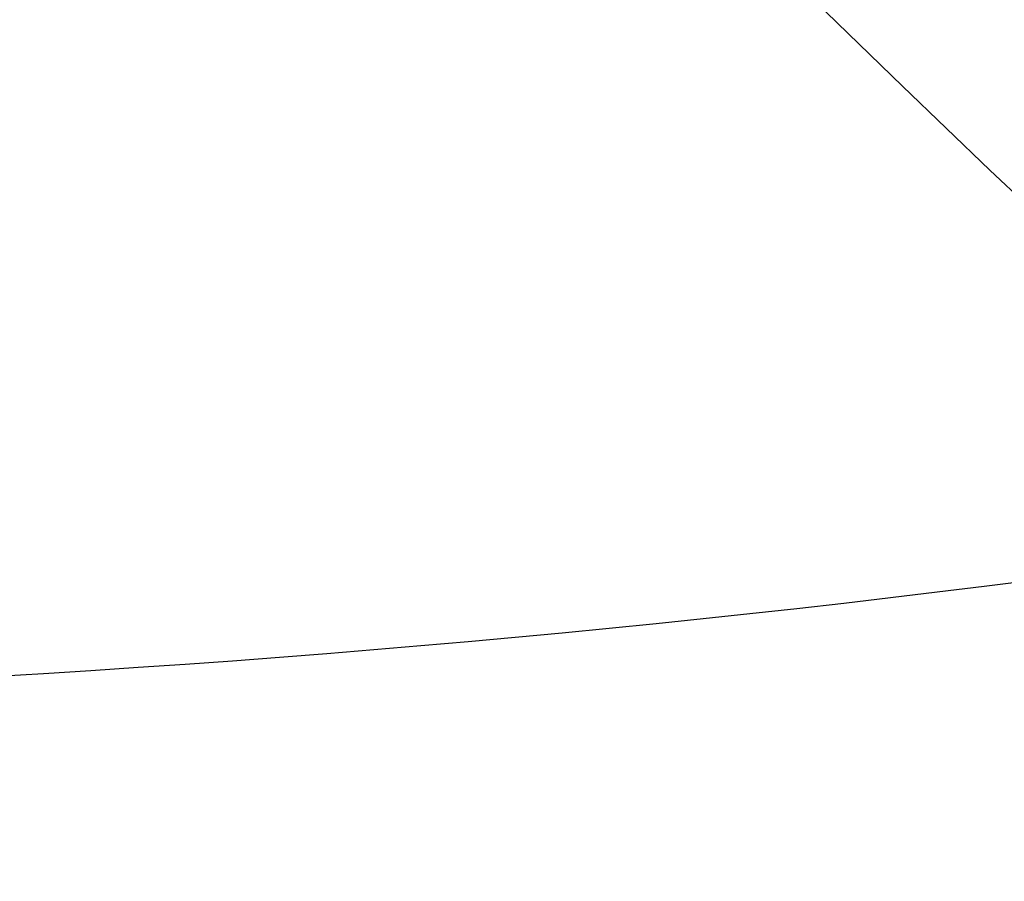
# Model space of a CAD drawing. Header units: millimetres. Extents: x -182 to 205, y -104 to 98.
# Tile 235 of 256: x -128.53 to -126.39, y -70.68 to -68.8. Entities that reach past the tile are written whole.
import ezdxf

# ---------------------------------------------------------------- set-up
doc = ezdxf.new("R2010")
doc.units = ezdxf.units.MM
doc.layers.add('Guastalla 23', color=18, linetype='Continuous', true_color=0x000000)

msp = doc.modelspace()

# ---------------------------------------------------------------- linework, layer by layer
at = {"layer": 'Guastalla 23'}
for points, knots in [([(-125.0593851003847, -70.35640106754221, 222.580854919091), (-129.2675897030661, -66.76207731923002, 222.457471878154), (-136.5017924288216, -56.96851936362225, 222.4220661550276), (-141.0053188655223, -43.65689302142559, 222.6225295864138), (-144.1043683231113, -29.56802050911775, 222.8722466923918), (-145.8066369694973, -14.74910110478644, 223.1593218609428), (-144.5647475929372, 1.027392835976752, 223.4969851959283), (-141.7781999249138, 17.03073379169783, 223.8444810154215), (-137.4473075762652, 33.17208815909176, 224.1688502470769), (-129.2661065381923, 46.22461401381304, 224.2634799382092), (-118.9449458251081, 56.21590407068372, 224.1416376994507), (-109.3451787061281, 61.7226563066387, 224.0626596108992), (-96.09922532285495, 64.22488576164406, 223.8241754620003), (-89.93113227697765, 63.80188285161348, 223.603789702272), (-84.26389688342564, 62.56163987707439, 223.310719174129), (-78.93898460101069, 60.48756860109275, 223.037568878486), (-72.19257908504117, 55.41633811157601, 222.7447514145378), (-67.04926132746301, 49.04901649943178, 222.5292971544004), (-64.91863898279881, 44.48290784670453, 222.3922934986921), (-63.51652653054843, 40.05903359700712, 222.2403151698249), (-62.80939926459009, 35.70241516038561, 222.1117520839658), (-63.71490843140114, 26.89377304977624, 222.0415122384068), (-66.62674971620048, 20.07662850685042, 222.1620877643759), (-69.07178057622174, 15.51428179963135, 222.2729789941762)], [0, 0, 0, 0, 22.70833786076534, 45.43610695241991, 45.43610695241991, 68.15416042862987, 90.87221390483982, 90.87221390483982, 113.5902673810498, 136.3083208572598, 136.3083208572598, 159.0263743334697, 170.3854010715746, 181.7444278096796, 181.7444278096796, 193.1034545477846, 204.4624812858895, 215.8215080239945, 227.1805347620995, 227.1805347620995, 238.5395615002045, 249.8985882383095, 272.6166417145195, 272.6166417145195, 272.6166417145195, 272.6166417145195]), ([(-145.7508371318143, 45.26467256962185, 83.96674712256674), (-140.3800789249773, 46.77759112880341, 83.75318905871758), (-128.1052411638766, 47.21116070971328, 83.69621988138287), (-114.5744562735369, 43.2441450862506, 84.03417965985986), (-101.2337684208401, 37.69111928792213, 84.50801150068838), (-88.11130689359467, 30.58891110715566, 85.09466581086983), (-75.82108457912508, 20.63596794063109, 85.83906870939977), (-64.1472520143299, 9.334337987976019, 86.57280336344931), (-53.16209012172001, -3.280712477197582, 87.19305079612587), (-46.94256442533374, -17.47448634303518, 87.34032911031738), (-44.61310104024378, -31.74611092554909, 87.13095174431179), (-45.56978874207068, -42.8246502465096, 86.9904969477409), (-51.13496223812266, -55.15247682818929, 86.52834057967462), (-55.03583541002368, -59.95721957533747, 86.06642109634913), (-59.28382326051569, -63.90624434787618, 85.43215191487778), (-63.97916370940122, -67.15349871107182, 84.84055751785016), (-71.96297721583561, -69.97312702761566, 84.25902490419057), (-80.16943898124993, -70.73047989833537, 83.8711626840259), (-85.20995535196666, -69.9757126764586, 83.64719145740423), (-89.75340823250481, -68.69395165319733, 83.41418293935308), (-93.86984735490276, -66.84134449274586, 83.2339939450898), (-100.7877184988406, -61.01065131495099, 83.1440594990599), (-104.7279223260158, -54.63337087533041, 83.2998056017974), (-107.0490476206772, -49.98170719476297, 83.46508634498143)], [0, 0, 0, 0, 22.70833786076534, 45.43610695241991, 45.43610695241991, 68.15416042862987, 90.87221390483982, 90.87221390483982, 113.5902673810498, 136.3083208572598, 136.3083208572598, 159.0263743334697, 170.3854010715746, 181.7444278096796, 181.7444278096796, 193.1034545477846, 204.4624812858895, 215.8215080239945, 227.1805347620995, 227.1805347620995, 238.5395615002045, 249.8985882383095, 272.6166417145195, 272.6166417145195, 272.6166417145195, 272.6166417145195]), ([(-63.11548741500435, -15.78752601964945, 162.5414410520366), (-65.5883350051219, -16.5789029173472, 162.6248888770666), (-70.7509219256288, -17.99204185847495, 162.8373393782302), (-78.57233322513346, -20.14414090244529, 163.3009142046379), (-85.99306866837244, -22.96153215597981, 163.9694802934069), (-90.33616359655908, -25.91198749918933, 164.648988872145), (-93.9783494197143, -29.7803703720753, 165.4104553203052), (-96.56781013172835, -34.15518514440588, 165.9931426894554), (-98.81446407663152, -41.03157054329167, 166.4696858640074), (-100.6146465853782, -47.79287065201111, 166.7694455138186), (-102.078476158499, -51.89794133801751, 166.8735367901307), (-103.90704540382, -55.6105480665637, 166.9080615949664), (-106.1382510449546, -59.10228864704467, 166.9194945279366), (-111.9975461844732, -65.00136042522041, 166.8653664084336), (-117.701806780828, -67.96991829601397, 166.739766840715), (-125.9909553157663, -70.27354433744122, 166.469715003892), (-132.7425937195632, -70.76208969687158, 166.2173208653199), (-141.4362389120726, -68.55637477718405, 165.5753236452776), (-145.5073590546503, -66.49548123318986, 165.1384462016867), (-151.3372041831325, -62.66228562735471, 164.4416383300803), (-158.571605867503, -55.32814175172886, 163.7610219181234), (-162.4995583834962, -44.96632804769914, 163.2610114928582), (-163.1612457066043, -39.42734189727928, 163.0416810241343)], [-48.44670265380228, -48.44670265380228, -48.44670265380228, -48.44670265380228, -47.34703231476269, -46.24550719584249, -45.1439820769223, -44.0424569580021, -44.0424569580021, -42.94139553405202, -41.84033411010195, -40.73927268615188, -39.6382112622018, -39.6382112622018, -38.53714983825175, -37.4360884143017, -35.2339655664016, -35.2339655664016, -33.0318427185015, -31.93078129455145, -30.8297198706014, -30.8297198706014, -28.6275970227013, -26.4254741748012, -26.4254741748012, -26.4254741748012, -26.4254741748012])]:
    msp.add_open_spline(points, degree=3, knots=knots, dxfattribs=at)
msp.add_open_spline([(-118.755485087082, 61.2223561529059, 56.82744853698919), (-106.6316656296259, 58.95032875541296, 56.82744853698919), (-82.67955345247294, 42.42813352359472, 56.82744853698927), (-57.55473400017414, 1.230816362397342, 56.82744853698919), (-47.93935843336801, -51.80768264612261, 56.82744853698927), (-82.87556460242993, -89.37044851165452, 56.82744853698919), (-123.7386785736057, -76.34420076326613, 56.82744853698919), (-128.0429193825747, -55.92049120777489, 56.82744853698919), (-128.4972460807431, -45.17199426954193, 56.82744853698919)], degree=3, dxfattribs=at)

doc.saveas('drawing.dxf')
